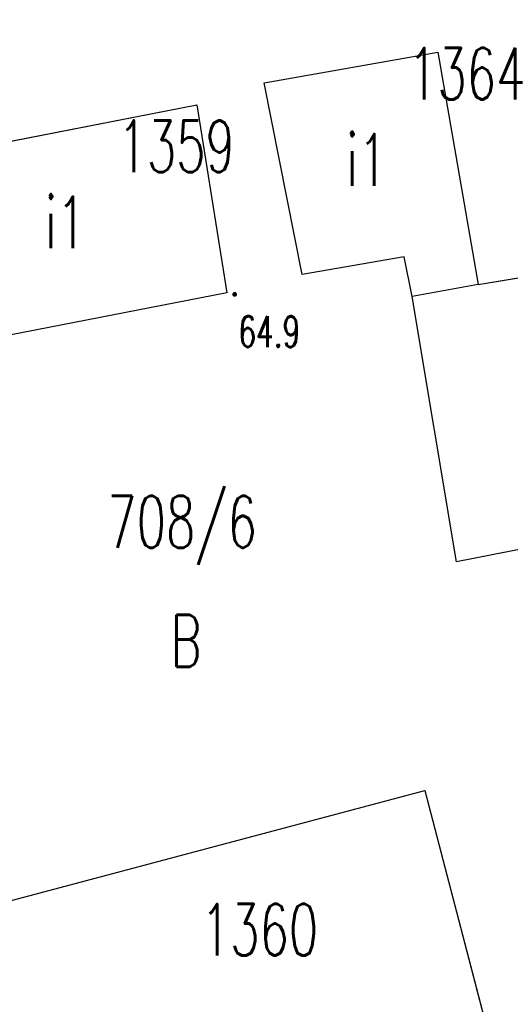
# Model space of a CAD drawing. Header units: millimetres. Extents: x 6487905018 to 6488192500, y 5882180700 to 5882375224.
# Tile 208 of 256: x 6488065793 to 6488077631, y 5882264868 to 5882288656. Entities that reach past the tile are written whole.
import ezdxf
from ezdxf.xclip import XClip

# ---------------------------------------------------------------- set-up
doc = ezdxf.new("R2010")
doc.units = ezdxf.units.MM
doc.header["$MEASUREMENT"] = 0
doc.header["$XCLIPFRAME"] = 2
doc.linetypes.add('Wipeout_Contour', pattern=[1000, 0, -1000])
for name, color, linetype, lineweight in [('312_Budynek__powierzchnia__Nr_pióra__101', 7, 'Continuous', 30), ('Zamość 06.10._2_0_Nr_pióra__7', 7, 'Continuous', 5), ('Zamość 06.10._2_210_Oznaczenie_uzytku_Nr_pióra__96', 8, 'Continuous', 15), ('Zamość 06.10._2_211_Nr_dzialki_Nr_pióra__96', 8, 'Continuous', 15), ('Zamość 06.10._2_312_Budynek__powierzchnia__Nr_pióra__7', 7, 'Continuous', 5), ('Zamość 06.10._2_312_Numer_ewidencyjny_budynku_Atr124_Nr_pióra__7', 7, 'Continuous', 5), ('Zamość 06.10._2_312_Numer_ewidencyjny_budynku_Nr_pióra__7', 7, 'Continuous', 5), ('Zamość 06.10._2_punkt_wysokosciowy_naturalny_Atr2_Nr_pióra__7', 7, 'Continuous', 5), ('Zamość 06.10._2_punkt_wysokosciowy_naturalny_Nr_pióra__7', 7, 'Continuous', 5)]:
    doc.layers.add(name, color=color, linetype=linetype, lineweight=lineweight)
doc.layers.add('Mapa cyfrowa', color=7, linetype='Continuous')
doc.layers.add('Zamość 06.10._2_Mapa cyfrowa', color=7, linetype='Continuous')
doc.styles.add('GENERATED_STYLE_1', font='Simplex.shx')

# ---------------------------------------------------------------- blocks, each defined once
blk = doc.blocks.new('Rysunek_1_2')
at = {"color": 254, "linetype": 'Wipeout_Contour', "lineweight": 0, "ltscale": 70061284114.24681}
blk.add_wipeout([(6487915525.867126, 5882181505.900702), (6488146644.289524, 5882181505.900702), (6488146644.289524, 5882373115.540435), (6488107628.768834, 5882373115.540435), (6488107628.768834, 5882320263.490532), (6488101226.436201, 5882320263.490532), (6488101226.436201, 5882373115.540435), (6487915525.867126, 5882373115.540435)], dxfattribs=at).dxf.layer = 'Zamość 06.10._2_Mapa cyfrowa'
at = {"layer": 'Zamość 06.10._2_punkt_wysokosciowy_naturalny_Nr_pióra__7', "linetype": 'Continuous'}
blk.add_hatch(color=256, dxfattribs=at).paths.add_polyline_path([(6488070980.000001, 5882281975, 1), (6488070980.000001, 5882282065, 1)])
at = {"layer": 'Zamość 06.10._2_0_Nr_pióra__7', "linetype": 'Continuous'}
for p, q in [((6488075880, 5882287870), (6488075880.05, 5882287870)), ((6488071690.000001, 5882287130), (6488071690.05, 5882287130)), ((6488070070.000001, 5882286600), (6488070070.05, 5882286600)), ((6488075070.000001, 5882282930), (6488075070.05, 5882282930)), ((6488072610.000001, 5882282500), (6488072610.05, 5882282500)), ((6488076860.000001, 5882282260), (6488076860.05, 5882282260)), ((6488070790, 5882282060), (6488070790.05, 5882282060)), ((6488070980.000001, 5882282020), (6488070980.05, 5882282020)), ((6488075260, 5882281970), (6488075260.05, 5882281970)), ((6488076330, 5882275560), (6488076330.05, 5882275560)), ((6488075570.000001, 5882270030), (6488075570.05, 5882270030))]:
    blk.add_line(p, q, dxfattribs=at)
at = {"layer": 'Zamość 06.10._2_312_Budynek__powierzchnia__Nr_pióra__7', "linetype": 'Continuous', "flags": 128}
for points in [[(6488071690.000001, 5882287130), (6488075880, 5882287870)], [(6488075880, 5882287870), (6488076860.000001, 5882282260)], [(6488072610.000001, 5882282500), (6488071690.000001, 5882287130)], [(6488060130, 5882284660), (6488070070.000001, 5882286600)], [(6488070070.000001, 5882286600), (6488070790, 5882282060)], [(6488075070.000001, 5882282930), (6488072610.000001, 5882282500)], [(6488075260, 5882281970), (6488075070.000001, 5882282930)], [(6488076860.000001, 5882282260), (6488079850, 5882282760)], [(6488075260, 5882281970), (6488076860.000001, 5882282260)], [(6488076860.000001, 5882282260), (6488075260, 5882281970)], [(6488070790, 5882282060), (6488059440.000001, 5882279850)], [(6488076330, 5882275560), (6488075260, 5882281970)], [(6488080890, 5882276450), (6488076330, 5882275560)], [(6488063020, 5882266690.000001), (6488075570.000001, 5882270030)], [(6488075570.000001, 5882270030), (6488078210, 5882259890)]]:
    blk.add_lwpolyline(points, dxfattribs=at)
at = {"layer": 'Zamość 06.10._2_punkt_wysokosciowy_naturalny_Nr_pióra__7', "linetype": 'Continuous'}
blk.add_circle((6488070980.000001, 5882282020), 45, dxfattribs=at)
at = {"layer": 'Zamość 06.10._2_210_Oznaczenie_uzytku_Nr_pióra__96', "linetype": 'Continuous', "insert": (6488069437.142858, 5882274274.041667), "char_height": 1250, "attachment_point": 1, "style": 'GENERATED_STYLE_1'}
blk.add_mtext('\\A1;{\\W0.660000x;\\FSimplex.shx;B}', dxfattribs=at)
at = {"layer": 'Zamość 06.10._2_211_Nr_dzialki_Nr_pióra__96', "linetype": 'Continuous', "insert": (6488067907.857143, 5882277148.898809), "char_height": 1250, "attachment_point": 1, "style": 'GENERATED_STYLE_1'}
blk.add_mtext('\\A1;{\\W0.660000x;\\FSimplex.shx;708/6}', dxfattribs=at)
at = {"layer": 'Zamość 06.10._2_312_Numer_ewidencyjny_budynku_Atr124_Nr_pióra__7', "linetype": 'Continuous', "char_height": 1250, "attachment_point": 1, "style": 'GENERATED_STYLE_1'}
for insert in [(6488073675.357159, 5882285894.184525), (6488066405.357158, 5882284384.184525)]:
    blk.add_mtext('\\A1;{\\W0.660000x;\\FSimplex.shx;i1}', dxfattribs=dict(at, insert=insert))
at = {"layer": 'Zamość 06.10._2_312_Numer_ewidencyjny_budynku_Nr_pióra__7', "linetype": 'Continuous', "char_height": 1250, "attachment_point": 1, "style": 'GENERATED_STYLE_1'}
for s, insert in [('\\A1;{\\W0.660000x;\\FSimplex.shx;1364}', (6488075165.714286, 5882287974.041667)), ('\\A1;{\\W0.660000x;\\FSimplex.shx;1359}', (6488068155.714286, 5882286224.041667)), ('\\A1;{\\W0.660000x;\\FSimplex.shx;1360}', (6488070165.714286, 5882267294.041667))]:
    blk.add_mtext(s, dxfattribs=dict(at, insert=insert))
at = {"layer": 'Zamość 06.10._2_punkt_wysokosciowy_naturalny_Atr2_Nr_pióra__7', "linetype": 'Continuous', "insert": (6488071074.285715, 5882281496.425), "char_height": 750, "attachment_point": 1, "style": 'GENERATED_STYLE_1'}
blk.add_mtext('\\A1;{\\W0.660000x;\\FSimplex.shx;64.9}', dxfattribs=at)

msp = doc.modelspace()

# ---------------------------------------------------------------- block references
at = {"layer": 'Mapa cyfrowa', "color": 22, "linetype": 'Continuous', "lineweight": 5}
ref = msp.add_blockref('Rysunek_1_2', (0, 0), dxfattribs=at)
XClip(ref).set_block_clipping_path([(6487915525.8671264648, 5882181505.9007024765), (6488146644.2895231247, 5882181505.9007024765), (6488146644.2895231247, 5882373115.5404348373), (6488107628.7688331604, 5882373115.5404348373), (6488107628.7688331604, 5882320263.4905319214), (6488101226.4362001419, 5882320263.4905319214), (6488101226.4362001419, 5882373115.5404348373), (6487915525.8671264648, 5882373115.5404348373)])

# ---------------------------------------------------------------- next in the draw order: linework, layer by layer
at = {"layer": '312_Budynek__powierzchnia__Nr_pióra__101', "linetype": 'Continuous'}
for p, q in [((6488071690.000001, 5882287130), (6488075880, 5882287870)), ((6488075880, 5882287870), (6488076860.000001, 5882282260)), ((6488072610.000001, 5882282500), (6488071690.000001, 5882287130)), ((6488060130, 5882284660), (6488070070.000001, 5882286600)), ((6488070070.000001, 5882286600), (6488070790, 5882282060)), ((6488075070.000001, 5882282930), (6488072610.000001, 5882282500)), ((6488075260, 5882281970), (6488075070.000001, 5882282930)), ((6488076860.000001, 5882282260), (6488079850, 5882282760)), ((6488076860.000001, 5882282260), (6488075260, 5882281970)), ((6488070790, 5882282060), (6488059440.000001, 5882279850)), ((6488076330, 5882275560), (6488075260, 5882281970)), ((6488080890, 5882276450), (6488076330, 5882275560)), ((6488063020, 5882266690.000001), (6488075570.000001, 5882270030)), ((6488075570.000001, 5882270030), (6488078210, 5882259890))]:
    msp.add_line(p, q, dxfattribs=at)

doc.saveas('drawing.dxf')
